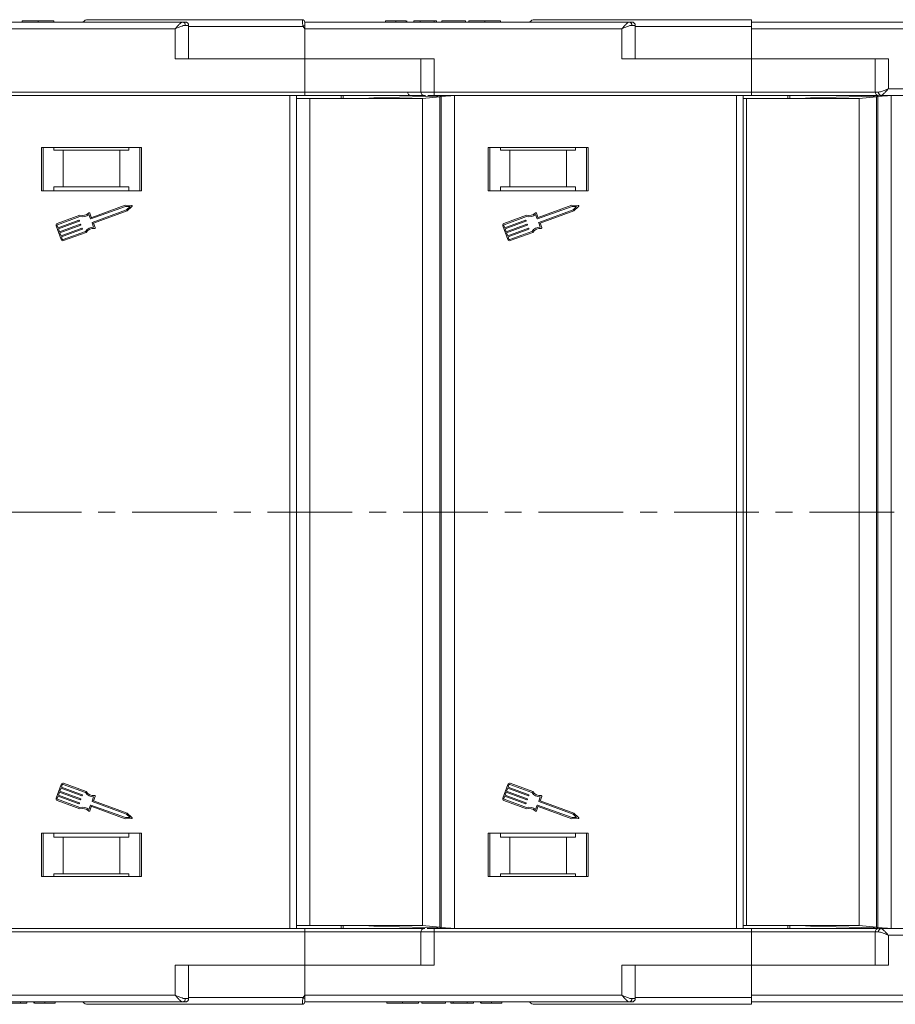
# Model space of a CAD drawing. Header units: millimetres. Extents: x 3152 to 4623, y 378 to 1412.
# Tile 18 of 45: x 4252 to 4384, y 626 to 773. Entities that reach past the tile are written whole.
import ezdxf

# ---------------------------------------------------------------- set-up
doc = ezdxf.new("R2010")
doc.units = ezdxf.units.MM
doc.linetypes.add('CENTERX2', pattern=[20.32, 12.7, -2.54, 2.54, -2.54])

msp = doc.modelspace()

# ---------------------------------------------------------------- linework, layer by layer
at = {"color": 7, "linetype": 'Continuous', "lineweight": 15}
for p, q in [((4276.762, 773.131), (4228.056, 773.131)), ((4252.684, 773.131), (4252.684, 773.331)), ((4255.063, 773.331), (4255.063, 773.131)), ((4257.428, 773.131), (4257.428, 773.331)), ((4277.644, 772.631), (4277.135, 772.631)), ((4277.644, 767.631), (4277.644, 772.631)), ((4294.822, 772.481), (4277.644, 772.481)), ((4294.706, 773.481), (4294.706, 773.481)), ((4295.056, 772.131), (4294.822, 772.481)), ((4343.762, 773.131), (4295.056, 773.131)), ((4307.184, 773.131), (4307.184, 773.331)), ((4308.728, 773.131), (4308.728, 773.331)), ((4310.28, 773.131), (4310.28, 773.331)), ((4310.389, 773.131), (4310.389, 773.331)), ((4312.376, 773.331), (4311.415, 773.331)), ((4311.415, 773.131), (4311.415, 773.331)), ((4312.376, 773.331), (4312.376, 773.131)), ((4314.492, 773.331), (4312.376, 773.331)), ((4314.492, 773.131), (4314.492, 773.331)), ((4314.812, 773.331), (4314.492, 773.331)), ((4314.812, 773.131), (4314.812, 773.331)), ((4315.646, 773.131), (4315.646, 773.331)), ((4319.171, 773.331), (4315.646, 773.331)), ((4319.171, 773.331), (4319.171, 773.131)), ((4319.684, 773.131), (4319.684, 773.331)), ((4322.063, 773.331), (4322.063, 773.131)), ((4324.428, 773.131), (4324.428, 773.331)), ((4344.644, 772.631), (4344.135, 772.631)), ((4344.644, 767.631), (4344.644, 772.631)), ((4362.056, 772.481), (4344.644, 772.481)), ((4397.056, 773.131), (4362.056, 773.131)), ((4362.056, 772.131), (4362.056, 772.481)), ((4228.056, 772.131), (4275.644, 772.131)), ((4275.644, 772.131), (4275.644, 767.631)), ((4295.056, 767.631), (4295.056, 772.131)), ((4295.056, 772.131), (4342.644, 772.131)), ((4342.644, 772.131), (4342.644, 767.631)), ((4362.056, 767.631), (4362.056, 772.131)), ((4362.056, 772.131), (4397.516, 772.131)), ((4275.644, 767.631), (4295.056, 767.631)), ((4295.056, 767.631), (4295.056, 762.631)), ((4314.468, 767.631), (4295.056, 767.631)), ((4312.468, 767.631), (4312.468, 762.631)), ((4314.468, 762.631), (4314.468, 767.631)), ((4342.644, 767.631), (4362.056, 767.631)), ((4382.619, 767.631), (4362.056, 767.631)), ((4362.056, 767.631), (4362.056, 762.631)), ((4380.619, 767.631), (4380.619, 762.631)), ((4382.619, 763.131), (4382.619, 767.631)), ((4295.056, 762.631), (4247.468, 762.631)), ((4295.056, 762.631), (4295.056, 762.131)), ((4312.468, 762.631), (4295.056, 762.631)), ((4314.468, 762.631), (4312.468, 762.631)), ((4362.056, 762.631), (4314.468, 762.631)), ((4314.468, 762.631), (4314.468, 762.131)), ((4362.056, 762.631), (4362.056, 762.131)), ((4380.619, 762.631), (4362.056, 762.631)), ((4380.619, 762.631), (4381.128, 762.631)), ((4453.056, 763.131), (4382.619, 763.131)), ((4247.468, 762.131), (4295.056, 762.131)), ((4292.846, 762.131), (4292.846, 699.631)), ((4293.846, 699.631), (4293.846, 762.131)), ((4295.807, 761.681), (4293.846, 761.681)), ((4295.807, 699.631), (4295.807, 761.681)), ((4312.717, 761.681), (4295.807, 761.681)), ((4300.546, 761.681), (4300.546, 762.131)), ((4300.846, 761.681), (4300.846, 762.131)), ((4304.661, 761.733), (4302.794, 761.681)), ((4304.661, 761.733), (4305.407, 761.754)), ((4304.661, 761.681), (4304.661, 761.733)), ((4316.96, 762.079), (4305.407, 761.754)), ((4305.407, 761.754), (4305.407, 761.681)), ((4315.315, 761.925), (4312.717, 761.681)), ((4312.717, 699.631), (4312.717, 761.681)), ((4314.468, 762.131), (4362.056, 762.131)), ((4315.518, 761.944), (4315.315, 761.925)), ((4315.315, 761.925), (4315.315, 699.631)), ((4317.515, 762.131), (4315.518, 761.944)), ((4315.518, 761.944), (4315.518, 699.631)), ((4317.515, 699.631), (4317.515, 762.131)), ((4359.846, 762.131), (4359.846, 699.631)), ((4360.846, 699.631), (4360.846, 762.131)), ((4361.307, 761.681), (4360.846, 761.681)), ((4361.307, 699.631), (4361.307, 761.681)), ((4378.217, 761.681), (4361.307, 761.681)), ((4367.546, 761.681), (4367.546, 762.131)), ((4367.846, 761.681), (4367.846, 762.131)), ((4370.161, 761.733), (4368.294, 761.681)), ((4370.161, 761.733), (4370.907, 761.754)), ((4370.161, 761.681), (4370.161, 761.733)), ((4382.46, 762.079), (4370.907, 761.754)), ((4370.907, 761.754), (4370.907, 761.681)), ((4380.815, 761.925), (4378.217, 761.681)), ((4378.217, 699.631), (4378.217, 761.681)), ((4381.018, 761.944), (4380.815, 761.925)), ((4380.815, 761.925), (4380.815, 699.631)), ((4383.015, 762.131), (4381.018, 761.944)), ((4381.018, 761.944), (4381.018, 699.631)), ((4381.289, 762.131), (4381.501, 762.131)), ((4381.501, 762.131), (4453.056, 762.131)), ((4383.015, 699.631), (4383.015, 762.131)), ((4270.556, 754.331), (4255.556, 754.331)), ((4255.556, 754.331), (4255.556, 747.831)), ((4255.806, 747.831), (4255.806, 754.331)), ((4257.442, 753.931), (4257.442, 754.331)), ((4257.442, 753.931), (4258.806, 753.931)), ((4258.806, 753.931), (4258.806, 748.431)), ((4267.306, 753.931), (4258.806, 753.931)), ((4267.306, 748.431), (4267.306, 753.931)), ((4267.306, 753.931), (4268.669, 753.931)), ((4268.669, 754.331), (4268.669, 753.931)), ((4270.306, 754.331), (4270.306, 747.831)), ((4270.556, 747.831), (4270.556, 754.331)), ((4337.556, 754.331), (4322.556, 754.331)), ((4322.556, 754.331), (4322.556, 747.831)), ((4322.806, 747.831), (4322.806, 754.331)), ((4324.442, 753.931), (4324.442, 754.331)), ((4324.442, 753.931), (4325.806, 753.931)), ((4325.806, 753.931), (4325.806, 748.431)), ((4334.306, 753.931), (4325.806, 753.931)), ((4334.306, 748.431), (4334.306, 753.931)), ((4334.306, 753.931), (4335.669, 753.931)), ((4335.669, 754.331), (4335.669, 753.931)), ((4337.306, 754.331), (4337.306, 747.831)), ((4337.556, 747.831), (4337.556, 754.331)), ((4255.556, 747.831), (4270.556, 747.831)), ((4257.442, 748.431), (4257.442, 747.831)), ((4258.806, 748.431), (4257.442, 748.431)), ((4267.306, 748.431), (4258.806, 748.431)), ((4268.669, 748.431), (4267.306, 748.431)), ((4268.669, 747.831), (4268.669, 748.431)), ((4322.556, 747.831), (4337.556, 747.831)), ((4324.442, 748.431), (4324.442, 747.831)), ((4325.806, 748.431), (4324.442, 748.431)), ((4334.306, 748.431), (4325.806, 748.431)), ((4335.669, 748.431), (4334.306, 748.431)), ((4335.669, 747.831), (4335.669, 748.431)), ((4263.041, 743.848), (4262.814, 744.468)), ((4262.99, 743.587), (4268.151, 745.473)), ((4268.124, 745.657), (4263.099, 743.821)), ((4268.339, 744.959), (4263.178, 743.073)), ((4263.369, 742.949), (4268.437, 744.8)), ((4269.074, 745.608), (4268.124, 745.657)), ((4268.151, 745.473), (4268.85, 745.437)), ((4268.85, 745.437), (4268.339, 744.959)), ((4268.437, 744.8), (4269.131, 745.45)), ((4330.041, 743.848), (4329.814, 744.468)), ((4329.99, 743.587), (4335.151, 745.473)), ((4335.124, 745.657), (4330.099, 743.821)), ((4335.339, 744.959), (4330.178, 743.073)), ((4330.369, 742.949), (4335.437, 744.8)), ((4336.074, 745.608), (4335.124, 745.657)), ((4335.151, 745.473), (4335.85, 745.437)), ((4335.85, 745.437), (4335.339, 744.959)), ((4335.437, 744.8), (4336.131, 745.45)), ((4261.327, 744.145), (4257.93, 742.903)), ((4257.993, 742.732), (4261.337, 743.954)), ((4261.169, 743.407), (4258.064, 742.272)), ((4258.126, 742.101), (4261.231, 743.236)), ((4261.258, 743.294), (4261.227, 743.38)), ((4262.69, 744.276), (4262.932, 743.614)), ((4263.151, 743.015), (4263.393, 742.352)), ((4263.612, 742.286), (4263.369, 742.949)), ((4328.327, 744.145), (4324.93, 742.903)), ((4324.993, 742.732), (4328.337, 743.954)), ((4328.169, 743.407), (4325.064, 742.272)), ((4325.126, 742.101), (4328.231, 743.236)), ((4328.258, 743.294), (4328.227, 743.38)), ((4329.69, 744.276), (4329.932, 743.614)), ((4330.151, 743.015), (4330.393, 742.352)), ((4330.612, 742.286), (4330.369, 742.949)), ((4257.767, 742.552), (4258.518, 740.497)), ((4258.064, 742.272), (4257.938, 742.615)), ((4258.283, 741.673), (4258.126, 742.101)), ((4261.388, 742.807), (4258.283, 741.673)), ((4258.345, 741.501), (4261.45, 742.636)), ((4258.502, 741.073), (4258.345, 741.501)), ((4261.607, 742.208), (4258.502, 741.073)), ((4258.564, 740.902), (4261.669, 742.036)), ((4262.15, 741.727), (4258.807, 740.505)), ((4258.869, 740.334), (4262.266, 741.575)), ((4261.478, 742.694), (4261.446, 742.78)), ((4261.697, 742.095), (4261.665, 742.18)), ((4324.767, 742.552), (4325.518, 740.497)), ((4325.064, 742.272), (4324.938, 742.615)), ((4325.283, 741.673), (4325.126, 742.101)), ((4328.388, 742.807), (4325.283, 741.673)), ((4325.345, 741.501), (4328.45, 742.636)), ((4325.502, 741.073), (4325.345, 741.501)), ((4328.607, 742.208), (4325.502, 741.073)), ((4325.564, 740.902), (4328.669, 742.036)), ((4329.15, 741.727), (4325.807, 740.505)), ((4325.869, 740.334), (4329.266, 741.575)), ((4328.478, 742.694), (4328.446, 742.78)), ((4328.697, 742.095), (4328.665, 742.18)), ((4258.69, 740.559), (4258.564, 740.902)), ((4325.69, 740.559), (4325.564, 740.902)), ((4292.846, 699.631), (4292.846, 637.131)), ((4293.846, 637.131), (4293.846, 699.631)), ((4295.807, 637.581), (4295.807, 699.631)), ((4312.717, 637.581), (4312.717, 699.631)), ((4315.315, 699.631), (4315.315, 637.337)), ((4315.518, 699.631), (4315.518, 637.318)), ((4317.515, 637.131), (4317.515, 699.631)), ((4359.846, 699.631), (4359.846, 637.131)), ((4360.846, 637.131), (4360.846, 699.631)), ((4361.307, 637.581), (4361.307, 699.631)), ((4378.217, 637.581), (4378.217, 699.631)), ((4380.815, 699.631), (4380.815, 637.337)), ((4381.018, 699.631), (4381.018, 637.318)), ((4383.015, 637.131), (4383.015, 699.631)), ((4258.518, 658.765), (4257.767, 656.71)), ((4262.15, 657.536), (4258.807, 658.757)), ((4262.266, 657.687), (4258.869, 658.929)), ((4325.518, 658.765), (4324.767, 656.71)), ((4329.15, 657.536), (4325.807, 658.757)), ((4329.266, 657.687), (4325.869, 658.929)), ((4258.283, 657.589), (4258.126, 657.161)), ((4261.388, 656.455), (4258.283, 657.589)), ((4258.502, 658.189), (4258.345, 657.761)), ((4258.345, 657.761), (4261.45, 656.626)), ((4261.607, 657.054), (4258.502, 658.189)), ((4258.69, 658.703), (4258.564, 658.36)), ((4258.564, 658.36), (4261.669, 657.226)), ((4325.283, 657.589), (4325.126, 657.161)), ((4328.388, 656.455), (4325.283, 657.589)), ((4325.502, 658.189), (4325.345, 657.761)), ((4325.345, 657.761), (4328.45, 656.626)), ((4328.607, 657.054), (4325.502, 658.189)), ((4325.69, 658.703), (4325.564, 658.36)), ((4325.564, 658.36), (4328.669, 657.226)), ((4257.93, 656.359), (4261.327, 655.118)), ((4258.064, 656.99), (4257.938, 656.647)), ((4257.993, 656.53), (4261.337, 655.308)), ((4261.169, 655.855), (4258.064, 656.99)), ((4258.126, 657.161), (4261.231, 656.027)), ((4261.258, 655.968), (4261.227, 655.882)), ((4261.478, 656.568), (4261.446, 656.482)), ((4261.697, 657.167), (4261.665, 657.082)), ((4263.151, 656.248), (4263.393, 656.91)), ((4268.339, 654.303), (4263.178, 656.189)), ((4263.369, 656.313), (4263.612, 656.976)), ((4268.437, 654.462), (4263.369, 656.313)), ((4324.93, 656.359), (4328.327, 655.118)), ((4325.064, 656.99), (4324.938, 656.647)), ((4324.993, 656.53), (4328.337, 655.308)), ((4328.169, 655.855), (4325.064, 656.99)), ((4325.126, 657.161), (4328.231, 656.027)), ((4328.258, 655.968), (4328.227, 655.882)), ((4328.478, 656.568), (4328.446, 656.482)), ((4328.697, 657.167), (4328.665, 657.082)), ((4330.151, 656.248), (4330.393, 656.91)), ((4335.339, 654.303), (4330.178, 656.189)), ((4330.369, 656.313), (4330.612, 656.976)), ((4335.437, 654.462), (4330.369, 656.313)), ((4262.69, 654.986), (4262.932, 655.648)), ((4262.814, 654.794), (4263.041, 655.414)), ((4262.99, 655.675), (4268.151, 653.79)), ((4263.099, 655.441), (4268.124, 653.605)), ((4269.131, 653.812), (4268.437, 654.462)), ((4329.69, 654.986), (4329.932, 655.648)), ((4329.814, 654.794), (4330.041, 655.414)), ((4329.99, 655.675), (4335.151, 653.79)), ((4330.099, 655.441), (4335.124, 653.605)), ((4336.131, 653.812), (4335.437, 654.462)), ((4268.124, 653.605), (4269.074, 653.654)), ((4268.151, 653.79), (4268.85, 653.826)), ((4268.85, 653.826), (4268.339, 654.303)), ((4335.124, 653.605), (4336.074, 653.654)), ((4335.151, 653.79), (4335.85, 653.826)), ((4335.85, 653.826), (4335.339, 654.303)), ((4270.556, 651.431), (4255.556, 651.431)), ((4255.556, 651.431), (4255.556, 644.931)), ((4255.806, 644.931), (4255.806, 651.431)), ((4257.442, 651.431), (4257.442, 650.831)), ((4268.669, 650.831), (4268.669, 651.431)), ((4270.306, 651.431), (4270.306, 644.931)), ((4270.556, 644.931), (4270.556, 651.431)), ((4337.556, 651.431), (4322.556, 651.431)), ((4322.556, 651.431), (4322.556, 644.931)), ((4322.806, 644.931), (4322.806, 651.431)), ((4324.442, 651.431), (4324.442, 650.831)), ((4335.669, 650.831), (4335.669, 651.431)), ((4337.306, 651.431), (4337.306, 644.931)), ((4337.556, 644.931), (4337.556, 651.431)), ((4257.442, 650.831), (4258.806, 650.831)), ((4258.806, 650.831), (4258.806, 645.331)), ((4258.806, 650.831), (4267.306, 650.831)), ((4267.306, 645.331), (4267.306, 650.831)), ((4267.306, 650.831), (4268.669, 650.831)), ((4324.442, 650.831), (4325.806, 650.831)), ((4325.806, 650.831), (4325.806, 645.331)), ((4325.806, 650.831), (4334.306, 650.831)), ((4334.306, 645.331), (4334.306, 650.831)), ((4334.306, 650.831), (4335.669, 650.831)), ((4255.556, 644.931), (4270.556, 644.931)), ((4258.806, 645.331), (4257.442, 645.331)), ((4257.442, 644.931), (4257.442, 645.331)), ((4258.806, 645.331), (4267.306, 645.331)), ((4268.669, 645.331), (4267.306, 645.331)), ((4268.669, 645.331), (4268.669, 644.931)), ((4322.556, 644.931), (4337.556, 644.931)), ((4325.806, 645.331), (4324.442, 645.331)), ((4324.442, 644.931), (4324.442, 645.331)), ((4325.806, 645.331), (4334.306, 645.331)), ((4335.669, 645.331), (4334.306, 645.331)), ((4335.669, 645.331), (4335.669, 644.931)), ((4295.056, 637.131), (4247.468, 637.131)), ((4247.468, 636.631), (4295.056, 636.631)), ((4293.846, 637.581), (4295.807, 637.581)), ((4295.056, 636.631), (4295.056, 637.131)), ((4295.056, 636.631), (4295.056, 631.631)), ((4295.056, 636.631), (4312.468, 636.631)), ((4295.807, 637.581), (4312.717, 637.581)), ((4300.546, 637.131), (4300.546, 637.581)), ((4300.846, 637.131), (4300.846, 637.581)), ((4302.794, 637.581), (4304.661, 637.529)), ((4304.661, 637.529), (4304.661, 637.581)), ((4305.407, 637.508), (4304.661, 637.529)), ((4305.407, 637.581), (4305.407, 637.508)), ((4305.407, 637.508), (4316.96, 637.183)), ((4312.468, 636.631), (4312.468, 631.631)), ((4312.468, 636.631), (4314.468, 636.631)), ((4312.717, 637.581), (4315.315, 637.337)), ((4314.468, 636.631), (4314.468, 637.131)), ((4362.056, 637.131), (4314.468, 637.131)), ((4314.468, 631.631), (4314.468, 636.631)), ((4314.468, 636.631), (4362.056, 636.631)), ((4315.315, 637.337), (4315.518, 637.318)), ((4315.518, 637.318), (4317.515, 637.131)), ((4360.846, 637.581), (4361.307, 637.581)), ((4361.307, 637.581), (4378.217, 637.581)), ((4362.056, 636.631), (4362.056, 637.131)), ((4362.056, 636.631), (4362.056, 631.631)), ((4362.056, 636.631), (4380.619, 636.631)), ((4367.546, 637.131), (4367.546, 637.581)), ((4367.846, 637.131), (4367.846, 637.581)), ((4368.294, 637.581), (4370.161, 637.529)), ((4370.161, 637.529), (4370.161, 637.581)), ((4370.907, 637.508), (4370.161, 637.529)), ((4370.907, 637.581), (4370.907, 637.508)), ((4370.907, 637.508), (4382.46, 637.183)), ((4378.217, 637.581), (4380.815, 637.337)), ((4380.619, 636.631), (4380.619, 631.631)), ((4381.128, 636.631), (4380.619, 636.631)), ((4380.815, 637.337), (4381.018, 637.318)), ((4381.018, 637.318), (4383.015, 637.131)), ((4453.056, 637.131), (4381.501, 637.131)), ((4382.619, 631.631), (4382.619, 636.131)), ((4382.619, 636.131), (4453.056, 636.131)), ((4295.056, 631.631), (4275.644, 631.631)), ((4275.644, 631.631), (4275.644, 627.131)), ((4277.644, 626.631), (4277.644, 631.631)), ((4295.056, 627.131), (4295.056, 631.631)), ((4295.056, 631.631), (4314.468, 631.631)), ((4362.056, 631.631), (4342.644, 631.631)), ((4342.644, 631.631), (4342.644, 627.131)), ((4344.644, 626.631), (4344.644, 631.631)), ((4362.056, 627.131), (4362.056, 631.631)), ((4362.056, 631.631), (4382.619, 631.631)), ((4275.644, 627.131), (4228.056, 627.131)), ((4277.135, 626.631), (4277.644, 626.631)), ((4277.644, 626.781), (4294.822, 626.781)), ((4294.822, 626.781), (4295.056, 627.131)), ((4342.644, 627.131), (4295.056, 627.131)), ((4344.135, 626.631), (4344.644, 626.631)), ((4344.644, 626.781), (4362.056, 626.781)), ((4397.516, 627.131), (4362.056, 627.131)), ((4362.056, 626.781), (4362.056, 627.131)), ((4228.056, 626.131), (4276.762, 626.131)), ((4252.428, 625.931), (4250.312, 625.931)), ((4252.428, 625.931), (4252.428, 626.131)), ((4253.389, 625.931), (4252.428, 625.931)), ((4253.389, 626.131), (4253.389, 625.931)), ((4254.415, 626.131), (4254.415, 625.931)), ((4254.524, 626.131), (4254.524, 625.931)), ((4256.075, 626.131), (4256.075, 625.931)), ((4257.62, 625.931), (4257.62, 626.131)), ((4294.706, 625.781), (4294.706, 625.781)), ((4295.056, 626.133), (4295.056, 626.131)), ((4295.056, 626.131), (4343.762, 626.131)), ((4307.376, 626.131), (4307.376, 625.931)), ((4309.741, 626.131), (4309.741, 625.931)), ((4312.12, 625.931), (4312.12, 626.131)), ((4312.633, 625.931), (4312.633, 626.131)), ((4316.158, 625.931), (4312.633, 625.931)), ((4316.158, 626.131), (4316.158, 625.931)), ((4316.992, 625.931), (4316.992, 626.131)), ((4317.312, 625.931), (4316.992, 625.931)), ((4317.312, 625.931), (4317.312, 626.131)), ((4319.428, 625.931), (4317.312, 625.931)), ((4319.428, 625.931), (4319.428, 626.131)), ((4320.389, 625.931), (4319.428, 625.931)), ((4320.389, 626.131), (4320.389, 625.931)), ((4321.415, 626.131), (4321.415, 625.931)), ((4321.524, 626.131), (4321.524, 625.931)), ((4323.075, 626.131), (4323.075, 625.931)), ((4324.62, 625.931), (4324.62, 626.131)), ((4362.056, 626.131), (4397.056, 626.131))]:
    msp.add_line(p, q, dxfattribs=at)
at = {"color": 1, "linetype": 'CENTERX2', "lineweight": 13}
msp.add_line((4464.753, 699.631), (3628.701, 699.631), dxfattribs=at)
at = {"color": 7, "linetype": 'Continuous', "lineweight": 15}
for centre, radius, start, end in [((4262.556, 772.481), 1, 90, 139.04573), ((4276.688, 772.687), 0.451, 352.91869, 80.47981), ((4277.144, 772.631), 0.5, 360, 90), ((4294.706, 773.131), 0.35, 0.00041, 90.00191), ((4330.6, 705.554), 75.89, 117.92809, 118.12821), ((4329.556, 772.481), 1, 90, 139.04573), ((4343.688, 772.687), 0.451, 352.91869, 80.47981), ((4344.144, 772.631), 0.5, 360, 90), ((4310.984, 762.631), 0.5, 180, 270), ((4312.968, 762.631), 0.5, 180, 270), ((4381.119, 762.631), 0.5, 180, 270), ((4381.575, 762.576), 0.451, 172.91865, 260.4798), ((4261.695, 745.449), 1.355, 254.2528, 315.58546), ((4262.729, 744.437), 0.0912, 20.07046, 135.58546), ((4269.069, 745.517), 0.0912, 313.09192, 87.049), ((4328.695, 745.449), 1.355, 254.2528, 315.58546), ((4329.729, 744.437), 0.0912, 20.07046, 135.58546), ((4336.069, 745.517), 0.0912, 313.09192, 87.049), ((4261.184, 743.364), 0.0456, 20.07046, 110.07046), ((4261.216, 743.278), 0.0456, 290.07046, 20.07046), ((4261.695, 745.449), 1.538, 256.51116, 310.30711), ((4262.975, 743.63), 0.0456, 200.07046, 290.07046), ((4263.084, 743.864), 0.0456, 200.07046, 290.07046), ((4263.194, 743.03), 0.0456, 110.07046, 200.07046), ((4328.184, 743.364), 0.0456, 20.07046, 110.07046), ((4328.216, 743.278), 0.0456, 290.07046, 20.07046), ((4328.695, 745.449), 1.538, 256.51116, 310.30711), ((4329.975, 743.63), 0.0456, 200.07046, 290.07046), ((4330.084, 743.864), 0.0456, 200.07046, 290.07046), ((4330.194, 743.03), 0.0456, 110.07046, 200.07046), ((4258.024, 742.646), 0.274, 110.07046, 200.07046), ((4258.024, 742.646), 0.0912, 110.07046, 200.07046), ((4261.403, 742.764), 0.0456, 20.07046, 110.07046), ((4261.435, 742.679), 0.0456, 290.07046, 20.07046), ((4261.622, 742.165), 0.0456, 20.07046, 110.07046), ((4261.654, 742.079), 0.0456, 290.07046, 20.07046), ((4263.389, 740.815), 1.538, 89.8338, 143.62975), ((4263.389, 740.815), 1.355, 84.55545, 145.88812), ((4263.526, 742.255), 0.0912, 264.55545, 20.07046), ((4325.024, 742.646), 0.274, 110.07046, 200.07046), ((4325.024, 742.646), 0.0912, 110.07046, 200.07046), ((4328.403, 742.764), 0.0456, 20.07046, 110.07046), ((4328.435, 742.679), 0.0456, 290.07046, 20.07046), ((4328.622, 742.165), 0.0456, 20.07046, 110.07046), ((4328.654, 742.079), 0.0456, 290.07046, 20.07046), ((4330.389, 740.815), 1.538, 89.8338, 143.62975), ((4330.389, 740.815), 1.355, 84.55545, 145.88812), ((4330.526, 742.255), 0.0912, 264.55545, 20.07046), ((4258.775, 740.591), 0.274, 200.07046, 290.07046), ((4258.775, 740.591), 0.0912, 200.07046, 290.07046), ((4325.775, 740.591), 0.274, 200.07046, 290.07046), ((4325.775, 740.591), 0.0912, 200.07046, 290.07046), ((4258.775, 658.672), 0.274, 69.92954, 159.92954), ((4258.775, 658.672), 0.0912, 69.92954, 159.92954), ((4325.775, 658.672), 0.274, 69.92954, 159.92954), ((4325.775, 658.672), 0.0912, 69.92954, 159.92954), ((4263.389, 658.448), 1.538, 216.37025, 270.1662), ((4263.389, 658.448), 1.355, 214.11188, 275.44455), ((4330.389, 658.448), 1.538, 216.37025, 270.1662), ((4330.389, 658.448), 1.355, 214.11188, 275.44455), ((4258.024, 656.616), 0.274, 159.92954, 249.92954), ((4258.024, 656.616), 0.0912, 159.92954, 249.92954), ((4261.184, 655.898), 0.0456, 249.92954, 339.92954), ((4261.216, 655.984), 0.0456, 339.92954, 69.92954), ((4261.403, 656.498), 0.0456, 249.92954, 339.92954), ((4261.435, 656.583), 0.0456, 339.92954, 69.92954), ((4261.622, 657.097), 0.0456, 249.92954, 339.92954), ((4261.654, 657.183), 0.0456, 339.92954, 69.92954), ((4263.194, 656.232), 0.0456, 159.92954, 249.92954), ((4263.526, 657.007), 0.0912, 339.92954, 95.44455), ((4325.024, 656.616), 0.274, 159.92954, 249.92954), ((4325.024, 656.616), 0.0912, 159.92954, 249.92954), ((4328.184, 655.898), 0.0456, 249.92954, 339.92954), ((4328.216, 655.984), 0.0456, 339.92954, 69.92954), ((4328.403, 656.498), 0.0456, 249.92954, 339.92954), ((4328.435, 656.583), 0.0456, 339.92954, 69.92954), ((4328.622, 657.097), 0.0456, 249.92954, 339.92954), ((4328.654, 657.183), 0.0456, 339.92954, 69.92954), ((4330.194, 656.232), 0.0456, 159.92954, 249.92954), ((4330.526, 657.007), 0.0912, 339.92954, 95.44455), ((4261.695, 653.813), 1.355, 44.41454, 105.7472), ((4261.695, 653.813), 1.538, 49.69289, 103.48884), ((4262.729, 654.825), 0.0912, 224.41454, 339.92954), ((4262.975, 655.632), 0.0456, 69.92954, 159.92954), ((4263.084, 655.398), 0.0456, 69.92954, 159.92954), ((4328.695, 653.813), 1.355, 44.41454, 105.7472), ((4328.695, 653.813), 1.538, 49.69289, 103.48884), ((4329.729, 654.825), 0.0912, 224.41454, 339.92954), ((4329.975, 655.632), 0.0456, 69.92954, 159.92954), ((4330.084, 655.398), 0.0456, 69.92954, 159.92954), ((4269.069, 653.745), 0.0912, 272.951, 46.90808), ((4336.069, 653.745), 0.0912, 272.951, 46.90808), ((4312.968, 636.631), 0.5, 90, 180), ((4381.119, 636.631), 0.5, 90, 180), ((4381.575, 636.687), 0.451, 99.5202, 187.08135), ((4276.688, 626.576), 0.451, 279.5202, 7.08135), ((4277.144, 626.631), 0.5, 270, 360), ((4330.6, 693.708), 75.89, 241.87179, 242.07191), ((4343.688, 626.576), 0.451, 279.5202, 7.08135), ((4344.144, 626.631), 0.5, 270, 360), ((4262.556, 626.781), 1, 221.2946, 270), ((4294.706, 626.131), 0.35, 269.99809, 359.99959), ((4329.556, 626.781), 1, 221.2946, 270)]:
    msp.add_arc(centre, radius, start, end, dxfattribs=at)
for points, knots in [([(4255.063, 773.331), (4254.929, 773.331), (4254.526, 773.331), (4253.865, 773.331), (4253.244, 773.331), (4252.819, 773.331), (4252.693, 773.331), (4252.686, 773.331), (4252.684, 773.331)], [0, 0, 0, 0, 0.1021706, 0.3092201, 0.51365, 0.6922749, 0.9324126, 1, 1, 1, 1]), ([(4257.428, 773.331), (4257.424, 773.331), (4257.414, 773.331), (4257.272, 773.331), (4256.88, 773.331), (4256.306, 773.331), (4255.667, 773.331), (4255.245, 773.331), (4255.063, 773.331)], [0, 0, 0, 0, 0.1018882, 0.3073435, 0.4929627, 0.6786474, 0.8607914, 1, 1, 1, 1]), ([(4294.706, 773.481), (4293.393, 773.481), (4290.727, 773.481), (4286.738, 773.481), (4283.094, 773.481), (4279.859, 773.481), (4277.033, 773.481), (4274.372, 773.481), (4271.094, 773.481), (4268.305, 773.481), (4266.104, 773.481), (4264.632, 773.481), (4263.466, 773.481), (4262.695, 773.481), (4262.602, 773.481), (4262.556, 773.481)], [0, 0, 0, 0, 0.077724, 0.157824, 0.2401354, 0.3044544, 0.368763, 0.4344301, 0.5000865, 0.631237, 0.695556, 0.7598646, 0.8421852, 0.9222831, 1, 1, 1, 1]), ([(4275.644, 772.131), (4275.75, 772.254), (4275.962, 772.499), (4276.272, 772.828), (4276.551, 773.078), (4276.694, 773.114), (4276.762, 773.131)], [0, 0, 0, 0, 0.2515188, 0.50178442, 0.76563227, 1, 1, 1, 1]), ([(4277.135, 772.631), (4277.04, 772.621), (4276.831, 772.599), (4276.332, 772.428), (4275.914, 772.247), (4275.644, 772.131)], [0, 0, 0, 0, 0.2270634, 0.5015869, 1, 1, 1, 1]), ([(4294.822, 772.481), (4294.805, 772.537), (4294.768, 772.661), (4294.739, 772.847), (4294.719, 773.029), (4294.708, 773.212), (4294.706, 773.358), (4294.705, 773.46), (4294.706, 773.474), (4294.706, 773.481)], [0, 0, 0, 0, 0.1119973, 0.2448439, 0.3691679, 0.5008987, 0.6875333, 0.8281382, 1, 1, 1, 1]), ([(4295.056, 773.131), (4295.056, 773.12), (4295.056, 773.098), (4295.056, 772.925), (4295.056, 772.74), (4295.056, 772.624), (4295.056, 772.606)], [0, 0, 0, 0, 0.3133566, 0.6267132, 0.9400698, 1, 1, 1, 1]), ([(4308.728, 773.331), (4308.595, 773.331), (4308.291, 773.331), (4307.839, 773.331), (4307.48, 773.331), (4307.226, 773.331), (4307.2, 773.331), (4307.184, 773.331)], [0, 0, 0, 0, 0.1552919, 0.3531453, 0.543243, 0.704067, 1, 1, 1, 1]), ([(4310.28, 773.331), (4310.226, 773.331), (4310.118, 773.331), (4309.814, 773.331), (4309.349, 773.331), (4308.962, 773.331), (4308.728, 773.331)], [0, 0, 0, 0, 0.2064605, 0.4135145, 0.6452106, 1, 1, 1, 1]), ([(4322.063, 773.331), (4321.929, 773.331), (4321.526, 773.331), (4320.865, 773.331), (4320.244, 773.331), (4319.819, 773.331), (4319.693, 773.331), (4319.686, 773.331), (4319.684, 773.331)], [0, 0, 0, 0, 0.1021706, 0.3092201, 0.51365, 0.6922749, 0.9324126, 1, 1, 1, 1]), ([(4324.428, 773.331), (4324.424, 773.331), (4324.414, 773.331), (4324.272, 773.331), (4323.88, 773.331), (4323.306, 773.331), (4322.667, 773.331), (4322.245, 773.331), (4322.063, 773.331)], [0, 0, 0, 0, 0.1018882, 0.3073435, 0.4929627, 0.6786474, 0.8607914, 1, 1, 1, 1]), ([(4362.056, 773.481), (4360.735, 773.481), (4358.051, 773.481), (4354.029, 773.481), (4350.351, 773.481), (4347.08, 773.481), (4344.221, 773.481), (4341.527, 773.481), (4338.206, 773.481), (4335.381, 773.481), (4333.149, 773.481), (4331.658, 773.481), (4330.477, 773.481), (4329.697, 773.481), (4329.602, 773.481), (4329.556, 773.481)], [0, 0, 0, 0, 0.0776457, 0.1576991, 0.2399936, 0.3043378, 0.3686717, 0.4343851, 0.5000879, 0.6313283, 0.6956725, 0.7600065, 0.84231, 0.9223612, 1, 1, 1, 1]), ([(4342.644, 772.131), (4342.75, 772.254), (4342.962, 772.499), (4343.272, 772.828), (4343.551, 773.078), (4343.694, 773.114), (4343.762, 773.131)], [0, 0, 0, 0, 0.2515188, 0.50178442, 0.76563227, 1, 1, 1, 1]), ([(4344.135, 772.631), (4344.04, 772.621), (4343.831, 772.599), (4343.332, 772.428), (4342.914, 772.247), (4342.644, 772.131)], [0, 0, 0, 0, 0.2270634, 0.5015869, 1, 1, 1, 1]), ([(4362.056, 772.481), (4362.056, 772.593), (4362.056, 772.818), (4362.056, 773.118), (4362.056, 773.344), (4362.056, 773.464), (4362.056, 773.476), (4362.056, 773.481)], [0, 0, 0, 0, 0.2146939, 0.4293877, 0.6440816, 0.8587754, 1, 1, 1, 1]), ([(4382.619, 763.131), (4382.349, 763.015), (4381.931, 762.834), (4381.432, 762.663), (4381.223, 762.641), (4381.128, 762.631)], [0, 0, 0, 0, 0.4984131, 0.7729366, 1, 1, 1, 1]), ([(4382.619, 763.131), (4382.513, 763.008), (4382.301, 762.764), (4381.991, 762.434), (4381.712, 762.184), (4381.568, 762.148), (4381.501, 762.131)], [0, 0, 0, 0, 0.2515188, 0.50178442, 0.76563227, 1, 1, 1, 1]), ([(4295.056, 762.131), (4296.397, 762.131), (4299.122, 762.131), (4303.204, 762.131), (4306.946, 762.131), (4310.247, 762.131), (4312.23, 762.131), (4313.141, 762.131), (4313.155, 762.131)], [0, 0, 0, 0, 0.2100379, 0.4265895, 0.6492402, 0.8232792, 0.9973456, 1, 1, 1, 1]), ([(4313.505, 762.131), (4313.547, 762.131), (4313.696, 762.131), (4314.032, 762.131), (4314.325, 762.131), (4314.468, 762.131)], [0, 0, 0, 0, 0.1658977, 0.5921255, 1, 1, 1, 1]), ([(4362.056, 762.131), (4363.397, 762.131), (4366.122, 762.131), (4370.205, 762.131), (4373.944, 762.131), (4377.253, 762.131), (4379.502, 762.131), (4380.666, 762.131), (4380.939, 762.131)], [0, 0, 0, 0, 0.1999044, 0.4060083, 0.6179171, 0.7835594, 0.9492278, 1, 1, 1, 1]), ([(4313.086, 637.131), (4312.147, 637.131), (4310.26, 637.131), (4306.938, 637.131), (4303.207, 637.131), (4299.122, 637.131), (4296.397, 637.131), (4295.056, 637.131)], [0, 0, 0, 0, 0.1731116, 0.3479353, 0.5715302, 0.789036, 1, 1, 1, 1]), ([(4314.468, 637.131), (4314.324, 637.131), (4314.031, 637.131), (4313.669, 637.131), (4313.499, 637.131), (4313.436, 637.131)], [0, 0, 0, 0, 0.37481575, 0.76649717, 1, 1, 1, 1]), ([(4380.871, 637.131), (4380.62, 637.131), (4379.479, 637.131), (4377.253, 637.131), (4373.945, 637.131), (4370.205, 637.131), (4366.122, 637.131), (4363.397, 637.131), (4362.056, 637.131)], [0, 0, 0, 0, 0.0467839, 0.2131221, 0.3794866, 0.5922625, 0.7992438, 1, 1, 1, 1]), ([(4381.128, 636.631), (4381.223, 636.621), (4381.432, 636.6), (4381.931, 636.428), (4382.349, 636.247), (4382.619, 636.131)], [0, 0, 0, 0, 0.227072, 0.5015871, 1, 1, 1, 1]), ([(4381.501, 637.131), (4381.384, 637.131), (4381.258, 637.131), (4381.223, 637.131), (4381.221, 637.131)], [0, 0, 0, 0, 0.93147, 1, 1, 1, 1]), ([(4381.501, 637.131), (4381.568, 637.114), (4381.712, 637.078), (4381.991, 636.828), (4382.301, 636.499), (4382.513, 636.254), (4382.619, 636.131)], [0, 0, 0, 0, 0.2343503, 0.4981953, 0.748869, 1, 1, 1, 1]), ([(4276.762, 626.131), (4276.694, 626.148), (4276.551, 626.184), (4276.272, 626.434), (4275.962, 626.764), (4275.75, 627.008), (4275.644, 627.131)], [0, 0, 0, 0, 0.2343588, 0.4982155, 0.7484812, 1, 1, 1, 1]), ([(4275.644, 627.131), (4275.914, 627.015), (4276.332, 626.834), (4276.831, 626.663), (4277.04, 626.641), (4277.135, 626.631)], [0, 0, 0, 0, 0.4984129, 0.772928, 1, 1, 1, 1]), ([(4294.706, 625.781), (4294.706, 625.788), (4294.705, 625.802), (4294.706, 625.904), (4294.708, 626.05), (4294.719, 626.234), (4294.739, 626.416), (4294.768, 626.603), (4294.805, 626.725), (4294.822, 626.781)], [0, 0, 0, 0, 0.1718456, 0.312445, 0.4991009, 0.6298393, 0.7575038, 0.8890244, 1, 1, 1, 1]), ([(4295.056, 626.657), (4295.056, 626.564), (4295.056, 626.379), (4295.056, 626.217), (4295.056, 626.187), (4295.056, 626.178)], [0, 0, 0, 0, 0.412717, 0.8254516, 1, 1, 1, 1]), ([(4343.762, 626.131), (4343.694, 626.148), (4343.551, 626.184), (4343.272, 626.434), (4342.962, 626.764), (4342.75, 627.008), (4342.644, 627.131)], [0, 0, 0, 0, 0.2343588, 0.4982155, 0.7484812, 1, 1, 1, 1]), ([(4342.644, 627.131), (4342.914, 627.015), (4343.332, 626.834), (4343.831, 626.663), (4344.04, 626.641), (4344.135, 626.631)], [0, 0, 0, 0, 0.4984129, 0.772928, 1, 1, 1, 1]), ([(4362.056, 625.781), (4362.056, 625.792), (4362.056, 625.814), (4362.056, 625.987), (4362.056, 626.24), (4362.056, 626.522), (4362.056, 626.707), (4362.056, 626.781)], [0, 0, 0, 0, 0.2146939, 0.4293877, 0.6440816, 0.8587754, 1, 1, 1, 1]), ([(4254.524, 625.931), (4254.578, 625.931), (4254.686, 625.931), (4254.99, 625.931), (4255.455, 625.931), (4255.842, 625.931), (4256.075, 625.931)], [0, 0, 0, 0, 0.2064605, 0.4135145, 0.6452106, 1, 1, 1, 1]), ([(4256.075, 625.931), (4256.209, 625.931), (4256.513, 625.931), (4256.965, 625.931), (4257.324, 625.931), (4257.578, 625.931), (4257.604, 625.931), (4257.62, 625.931)], [0, 0, 0, 0, 0.1552919, 0.3531453, 0.543243, 0.704067, 1, 1, 1, 1]), ([(4262.556, 625.781), (4262.602, 625.781), (4262.695, 625.781), (4263.466, 625.781), (4264.632, 625.781), (4266.103, 625.781), (4267.752, 625.781), (4269.691, 625.781), (4272.648, 625.781), (4276.082, 625.781), (4279.859, 625.781), (4283.095, 625.781), (4286.738, 625.781), (4290.727, 625.781), (4293.393, 625.781), (4294.706, 625.781)], [0, 0, 0, 0, 0.0777263, 0.157824, 0.2401354, 0.3044544, 0.368763, 0.4344301, 0.5000865, 0.631237, 0.695556, 0.7598647, 0.8421852, 0.9222807, 1, 1, 1, 1]), ([(4307.376, 625.931), (4307.38, 625.931), (4307.39, 625.931), (4307.532, 625.931), (4307.924, 625.931), (4308.498, 625.931), (4309.137, 625.931), (4309.559, 625.931), (4309.741, 625.931)], [0, 0, 0, 0, 0.1018882, 0.3073435, 0.4929627, 0.6786474, 0.8607914, 1, 1, 1, 1]), ([(4309.741, 625.931), (4309.875, 625.931), (4310.278, 625.931), (4310.938, 625.931), (4311.56, 625.931), (4311.985, 625.931), (4312.111, 625.931), (4312.118, 625.931), (4312.12, 625.931)], [0, 0, 0, 0, 0.1021706, 0.3092201, 0.51365, 0.6922749, 0.9324126, 1, 1, 1, 1]), ([(4321.524, 625.931), (4321.578, 625.931), (4321.686, 625.931), (4321.99, 625.931), (4322.455, 625.931), (4322.842, 625.931), (4323.075, 625.931)], [0, 0, 0, 0, 0.2064605, 0.4135145, 0.6452106, 1, 1, 1, 1]), ([(4323.075, 625.931), (4323.209, 625.931), (4323.513, 625.931), (4323.965, 625.931), (4324.324, 625.931), (4324.578, 625.931), (4324.604, 625.931), (4324.62, 625.931)], [0, 0, 0, 0, 0.1552919, 0.3531453, 0.543243, 0.704067, 1, 1, 1, 1]), ([(4329.556, 625.781), (4329.602, 625.781), (4329.697, 625.781), (4330.477, 625.781), (4331.659, 625.781), (4333.149, 625.781), (4334.819, 625.781), (4336.785, 625.781), (4339.781, 625.781), (4343.258, 625.781), (4347.08, 625.781), (4350.351, 625.781), (4354.029, 625.781), (4358.052, 625.781), (4360.735, 625.781), (4362.056, 625.781)], [0, 0, 0, 0, 0.077648, 0.1576991, 0.2399935, 0.3043378, 0.3686717, 0.4343851, 0.5000879, 0.6313283, 0.6956726, 0.7600065, 0.84231, 0.9223589, 1, 1, 1, 1])]:
    msp.add_open_spline(points, degree=3, knots=knots, dxfattribs=at)
for points in [[(4276.762, 773.131), (4276.872, 773.131), (4277.092, 773.131), (4277.127, 773.131), (4277.144, 773.131)], [(4295.056, 772.606), (4295.056, 772.53), (4295.056, 772.379), (4295.056, 772.214), (4295.056, 772.131)], [(4343.762, 773.131), (4343.872, 773.131), (4344.092, 773.131), (4344.127, 773.131), (4344.144, 773.131)], [(4295.056, 627.131), (4295.056, 627.048), (4295.056, 626.883), (4295.056, 626.732), (4295.056, 626.657)], [(4277.144, 626.131), (4277.127, 626.131), (4277.092, 626.131), (4276.872, 626.131), (4276.762, 626.131)], [(4344.144, 626.131), (4344.127, 626.131), (4344.092, 626.131), (4343.872, 626.131), (4343.762, 626.131)]]:
    msp.add_open_spline(points, degree=3, dxfattribs=at)

doc.saveas('drawing.dxf')
